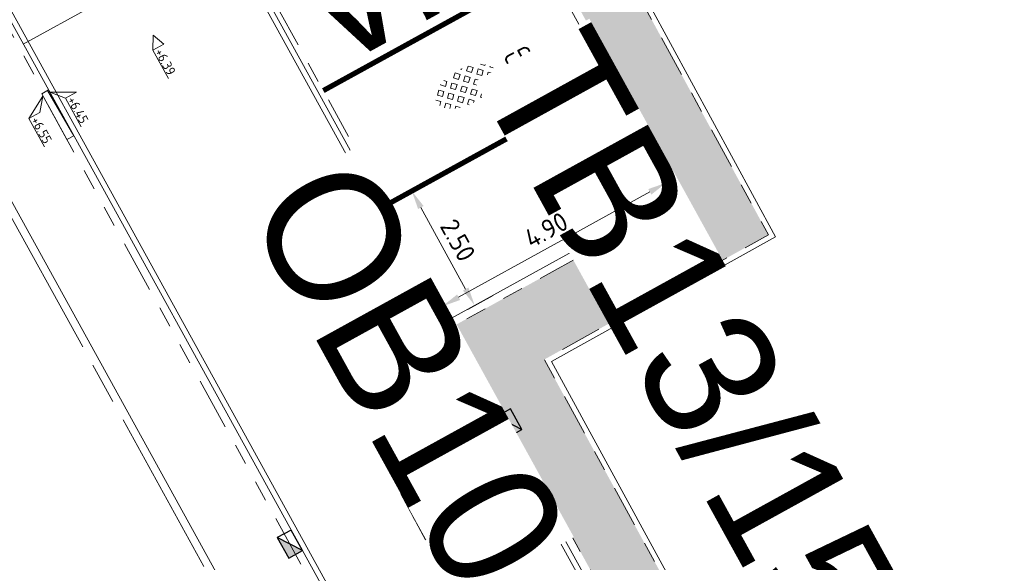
# Model space of a CAD drawing. Header units: metres. Extents: x 155090 to 155676, y 461362 to 461889.
# Tile 22 of 99: x 155213 to 155232, y 461592 to 461602. Entities that reach past the tile are written whole.
import ezdxf
from ezdxf.enums import TextEntityAlignment as Align

# ---------------------------------------------------------------- set-up
doc = ezdxf.new("R2018")
doc.units = ezdxf.units.M
for name, pattern in [('VH-OPSLUITBAND-SO', [10, 4, -2, 2, -2]), ('VH-OPSLUITBAND_150X250', [24, 16, -2, 4, -2]), ('VH-TROTTOIRBAND_130-150', [15, 5, -2, 2, -2, 2, -2]), ('VW-5050_STREEP', [1, 0.5, -0.5])]:
    doc.linetypes.add(name, pattern=pattern)
doc.layers.get('0').update_dxf_attribs({"lineweight": 18})
doc.layers.get('Defpoints').update_dxf_attribs({"lineweight": 18})
for name, color, linetype, lineweight in [('B-WE-VH-KANTOPSLUITING_OPSLUITBAND_60X200-G', 150, 'VH-OPSLUITBAND-SO', 18), ('B-WE-VH-VERHARDING_HALFVERHARDING_GRASBETONSTEEN-S-200', 130, 'Continuous', 18), ('N-WE-RI-OVERIG_RIOOLPUT_INSPECTIE-S-200', 10, 'Continuous', 25), ('N-WE-VH-KANTOPSLUITING-T18', 10, 'Continuous', 18), ('N-WE-VH-KANTOPSLUITING_OPSLUITBAND_100X200-G', 150, 'VH-OPSLUITBAND-SO', 18), ('N-WE-VH-KANTOPSLUITING_OPSLUITBAND_150X250-G', 160, 'VH-OPSLUITBAND_150X250', 18), ('N-WE-VH-KANTOPSLUITING_TROTTOIRBAND_130 150X250-G', 210, 'VH-TROTTOIRBAND_130-150', 18), ('N-WE-VH-KANTOPSLUITING_VERLOOPBAND-S', 7, 'Continuous', 18), ('N-WE-VH-KANTOPSLUITING_VOORKANT_BAND-G', 50, 'Continuous', 18), ('N-WE-VH-KANTVERHARDING_STREKLAAG-G', 60, 'Continuous', 18), ('N-WE-VW-MARKERING_DWARS_OVERSTEEK_KANALISATIESTREEP50_010-G', 7, 'VW-5050_STREEP', 18), ('X-XX-AL-HOOGTELABEL-S', 7, 'Continuous', 18), ('X-XX-AL-M', 7, 'Continuous', 18)]:
    doc.layers.add(name, color=color, linetype=linetype, lineweight=lineweight)
doc.layers.add('N-WE-GR-Groen-A-200', color=7, linetype='Continuous', lineweight=18, true_color=0x52a500)
doc.layers.add('N-WE-RI-HWA_KOLK-S-200', color=150, linetype='Continuous', lineweight=25, true_color=0x007fff)
doc.layers.add('X-XX-AL-HULPLIJN-G', color=210, linetype='Continuous', lineweight=18, plot=False)
doc.styles.add('NLCS-ISO', font='NLCS-ISO.ttf')
doc.styles.add('NLCS-ISO-M200-T18', font='NLCS-ISO.ttf', dxfattribs={"height": 0.36})
doc.dimstyles.new('NLCS-M200-T18-PIJL_L2_H1', dxfattribs={"dimscale": 0.2, "dimtxt": 2.5, "dimasz": 1.8, "dimexe": 2, "dimexo": 2, "dimgap": 0.7, "dimtad": 1, "dimzin": 0, "dimdsep": 46, "dimtxsty": 'NLCS-ISO-M200-T18', "dimcen": 0, "dimdle": 2, "dimclrd": 256, "dimclre": 256, "dimclrt": 10, "dimadec": 1, "dimazin": 0, "dimtfac": 1, "dimtdec": 3, "dimtofl": 0, "dimtmove": 0, "dimatfit": 3, "dimfxl": 2, "dimfxlon": 1, "dimtfillclr": 256, "dimtolj": 1, "dimtzin": 0, "dimlwd": -1, "dimlwe": -1, "dimarcsym": 0})
doc.dimstyles.new('NLCS-M200-T18-PIJL_L2_H2', dxfattribs={"dimscale": 0.2, "dimtxt": 0.36, "dimasz": 1.8, "dimexe": 2, "dimexo": 2, "dimgap": 0.7, "dimtad": 1, "dimzin": 0, "dimdsep": 46, "dimtxsty": 'NLCS-ISO-M200-T18', "dimcen": 0, "dimdle": 2, "dimclrd": 256, "dimclre": 256, "dimclrt": 10, "dimazin": 0, "dimtfac": 1, "dimtofl": 0, "dimtmove": 0, "dimatfit": 3, "dimfxl": 2, "dimfxlon": 1, "dimtfill": 1, "dimtfillclr": 256, "dimtolj": 1, "dimtzin": 0, "dimlwd": -1, "dimlwe": -1, "dimarcsym": 0})

# ---------------------------------------------------------------- blocks, each defined once
blk = doc.blocks.new('*D111')
at = {"layer": 'Defpoints', "color": 0, "transparency": 16777216}
for p in [(155223.612, 461597.538), (155224.362, 461596.192), (155224.456, 461596.245)]:
    blk.add_point(p, dxfattribs=at)
at = {"layer": 'X-XX-AL-M', "transparency": 16777216}
for p, q in [((155223.707, 461597.591), (155224.056, 461597.785)), ((155223.882, 461597.276), (155224.281, 461596.559)), ((155224.456, 461596.245), (155224.806, 461596.439))]:
    blk.add_line(p, q, dxfattribs=at)
for points in [[(155223.934, 461597.305), (155223.829, 461597.247), (155223.707, 461597.591)], [(155224.334, 461596.588), (155224.229, 461596.53), (155224.456, 461596.245)]]:
    blk.add_solid(points, dxfattribs=at)
at = {"layer": 'X-XX-AL-M', "color": 10, "transparency": 16777216, "insert": (155224.361, 461597.073), "char_height": 0.36, "attachment_point": 5, "rotation": 299.1239, "style": 'NLCS-ISO-M200-T18', "bg_fill": 3, "box_fill_scale": 1.1, "bg_fill_color": 256, "bg_fill_true_color": 13158600, "bg_fill_transparency": 0}
blk.add_mtext('\\A1;1.54', dxfattribs=at)
blk = doc.blocks.new('*U145')
at = {"lineweight": 30, "flags": 106}
blk.add_attdef('OB', text='', height=0.36, dxfattribs=at).set_placement((0, 0.1), align=Align.BOTTOM_CENTER)
blk = doc.blocks.new('*U359')
at = {"lineweight": 18}
for p, q in [((-2.46, -1.41), (-2.46, 0.99)), ((-2.46, 0.99), (0, 0)), ((0, 0), (-2.46, -1.41)), ((-8.66, -1.41), (-2.46, -1.41))]:
    blk.add_line(p, q, dxfattribs=at)
at = {"lineweight": 18, "style": 'NLCS-ISO'}
blk.add_attdef('...', text='', height=1.8, dxfattribs=at).set_placement((-5.56, -1.83), align=Align.BOTTOM_CENTER)
blk = doc.blocks.new('*U250')
at = {"lineweight": 18}
for p, q in [((-2.46, 2.07), (-2.46, 4.47)), ((-2.46, 4.47), (0, 0)), ((-8.66, 2.07), (-2.46, 2.07)), ((0, 0), (-2.46, 2.07))]:
    blk.add_line(p, q, dxfattribs=at)
at = {"lineweight": 18, "style": 'NLCS-ISO'}
blk.add_attdef('...', text='', height=1.8, dxfattribs=at).set_placement((-5.56, 1.65), align=Align.BOTTOM_CENTER)
blk = doc.blocks.new('SRI-KOLK_TROTTOIR-SO')
blk.add_hatch(color=256).paths.add_polyline_path([(1.125, 1.5), (-1.125, 1.5), (-1.125, 0)])
blk.add_line((-1.125, 0), (1.125, 1.5))
at = {"flags": 128}
blk.add_lwpolyline([(-1.125, 0), (1.125, 0), (1.125, 1.5), (-1.125, 1.5)], close=True, dxfattribs=at)
blk = doc.blocks.new('SVH-GRASBETONSTEEN_02_KL-SO')
for p, q in [((-2.193, 1.29), (-2.164, 1.32)), ((-1.838, 0.935), (-2.193, 1.29)), ((-1.838, 0.935), (-1.482, 1.29)), ((-1.482, 1.29), (-1.691, 1.5)), ((-0.77, 1.29), (-0.415, 1.646)), ((-0.415, 0.935), (-0.77, 1.29)), ((-0.059, 1.29), (-0.415, 1.646)), ((-0.415, 0.935), (-0.059, 1.29)), ((0.297, 1.646), (0.223, 1.72)), ((0.297, 1.646), (0.362, 1.711)), ((0.653, 1.29), (0.989, 1.626)), ((1.008, 0.935), (0.653, 1.29)), ((1.008, 0.935), (1.364, 1.29)), ((1.364, 1.29), (1.038, 1.616)), ((2.432, 0.935), (2.128, 1.239)), ((2.432, 0.935), (2.499, 1.002)), ((-2.905, -0.133), (-3.256, 0.218)), ((-2.905, 0.579), (-2.549, 0.935)), ((-2.549, 0.223), (-2.905, 0.579)), ((-2.193, 0.579), (-2.549, 0.935)), ((-2.549, 0.223), (-2.193, 0.579)), ((-2.193, -0.133), (-1.838, 0.223)), ((-1.482, -0.133), (-1.838, 0.223)), ((-1.482, 0.579), (-1.126, 0.935)), ((-1.126, 0.223), (-1.482, 0.579)), ((-0.77, 0.579), (-1.126, 0.935)), ((-1.126, 0.223), (-0.77, 0.579)), ((-0.77, -0.133), (-0.415, 0.223)), ((-0.059, -0.133), (-0.415, 0.223)), ((-0.059, 0.579), (0.297, 0.935)), ((0.297, 0.223), (-0.059, 0.579)), ((0.653, 0.579), (0.297, 0.935)), ((0.297, 0.223), (0.653, 0.579)), ((0.653, -0.133), (1.008, 0.223)), ((1.364, -0.133), (1.008, 0.223)), ((1.364, 0.579), (1.72, 0.935)), ((1.72, 0.223), (1.364, 0.579)), ((2.076, 0.579), (1.72, 0.935)), ((1.72, 0.223), (2.076, 0.579)), ((2.076, -0.133), (2.432, 0.223)), ((2.787, -0.133), (2.432, 0.223)), ((2.787, 0.579), (2.855, 0.646)), ((3.016, 0.35), (2.787, 0.579)), ((-3.178, -0.406), (-2.905, -0.133)), ((-2.875, -0.814), (-2.549, -0.489)), ((-2.193, -0.844), (-2.549, -0.489)), ((-2.47, -1.121), (-2.193, -0.844)), ((-1.838, -0.489), (-2.193, -0.133)), ((-1.838, -0.489), (-1.482, -0.133)), ((-1.482, -0.844), (-1.126, -0.489)), ((-1.126, -1.2), (-1.482, -0.844)), ((-0.77, -0.844), (-1.126, -0.489)), ((-1.126, -1.2), (-0.77, -0.844)), ((-0.415, -0.489), (-0.77, -0.133)), ((-0.415, -0.489), (-0.059, -0.133)), ((-0.059, -0.844), (0.297, -0.489)), ((0.297, -1.2), (-0.059, -0.844)), ((0.653, -0.844), (0.297, -0.489)), ((0.297, -1.2), (0.653, -0.844)), ((1.008, -0.489), (0.653, -0.133)), ((1.008, -0.489), (1.364, -0.133)), ((1.364, -0.844), (1.72, -0.489)), ((1.72, -1.2), (1.364, -0.844)), ((2.076, -0.844), (1.72, -0.489)), ((1.72, -1.2), (2.076, -0.844)), ((2.432, -0.489), (2.076, -0.133)), ((2.432, -0.489), (2.787, -0.133)), ((-1.993, -1.355), (-1.838, -1.2)), ((-1.529, -1.509), (-1.838, -1.2)), ((-0.77, -1.556), (-0.415, -1.2)), ((-0.662, -1.665), (-0.77, -1.556)), ((-0.059, -1.556), (-0.415, -1.2)), ((-0.193, -1.69), (-0.059, -1.556)), ((0.653, -1.556), (1.008, -1.2)), ((0.729, -1.632), (0.653, -1.556)), ((1.319, -1.511), (1.008, -1.2))]:
    blk.add_line(p, q)
at = {"style": 'NLCS-ISO'}
blk.add_attdef('FORMAAT', text='', height=1.8, dxfattribs=at).set_placement((-4.309, -0.133), align=Align.MIDDLE_RIGHT)
blk.add_attdef('KLEUR', text='', height=1.8, dxfattribs=at).set_placement((4.191, -0.133), align=Align.MIDDLE_LEFT)
at = {"style": 'NLCS-ISO', "flags": 1}
blk.add_attdef('FUNCTIE', text='', height=1.8, dxfattribs=at).set_placement((-0.059, -2.883), align=Align.TOP_CENTER)
blk = doc.blocks.new('SRI-PUT_INSPECTIE-SO')
at = {"flags": 128}
blk.add_lwpolyline([(-2, -2), (2, -2), (2, 2), (-2, 2)], close=True, dxfattribs=at)
blk.add_circle((0, 0), 2)
at = {"style": 'NLCS-ISO'}
blk.add_text('I', height=2.5, dxfattribs=at).set_placement((-0.003, -0.007), align=Align.MIDDLE_CENTER)
blk = doc.blocks.new('*U51')
at = {"lineweight": 30, "flags": 106}
blk.add_attdef('OB', text='', height=0.36, dxfattribs=at).set_placement((0, 0.1), align=Align.BOTTOM_CENTER)
blk = doc.blocks.new('*U452')
at = {"lineweight": 30, "flags": 106}
blk.add_attdef('OB', text='', height=0.36, dxfattribs=at).set_placement((0, 0.1), align=Align.BOTTOM_CENTER)
blk = doc.blocks.new('*D464')
at = {"layer": 'Defpoints', "color": 0, "transparency": 16777216}
for p in [(155225.309, 461598.802), (155225.447, 461598.552), (155221.156, 461596.186)]:
    blk.add_point(p, dxfattribs=at)
at = {"layer": 'X-XX-AL-M', "transparency": 16777216}
for p, q in [((155225.309, 461598.802), (155225.116, 461599.152)), ((155221.333, 461596.61), (155224.993, 461598.628)), ((155221.018, 461596.436), (155220.825, 461596.787))]:
    blk.add_line(p, q, dxfattribs=at)
for points in [[(155224.964, 461598.681), (155225.022, 461598.576), (155225.309, 461598.802)], [(155221.304, 461596.663), (155221.362, 461596.558), (155221.018, 461596.436)]]:
    blk.add_solid(points, dxfattribs=at)
at = {"layer": 'X-XX-AL-M', "color": 10, "transparency": 16777216, "insert": (155223.009, 461597.899), "char_height": 0.36, "attachment_point": 5, "rotation": 28.8684, "style": 'NLCS-ISO-M200-T18', "bg_fill": 3, "box_fill_scale": 1.1, "bg_fill_color": 256, "bg_fill_true_color": 13158600, "bg_fill_transparency": 0}
blk.add_mtext('\\A1;4.90', dxfattribs=at)
blk = doc.blocks.new('*D465')
at = {"layer": 'Defpoints', "color": 0, "transparency": 16777216}
for p in [(155220.436, 461598.643), (155219.95, 461598.376), (155221.156, 461596.186)]:
    blk.add_point(p, dxfattribs=at)
at = {"layer": 'X-XX-AL-M', "transparency": 16777216}
for p, q in [((155220.301, 461598.569), (155220.786, 461598.836)), ((155221.467, 461596.768), (155220.609, 461598.328)), ((155221.506, 461596.379), (155221.991, 461596.646))]:
    blk.add_line(p, q, dxfattribs=at)
for points in [[(155220.662, 461598.357), (155220.557, 461598.299), (155220.436, 461598.643)], [(155221.52, 461596.797), (155221.415, 461596.74), (155221.641, 461596.453)]]:
    blk.add_solid(points, dxfattribs=at)
at = {"layer": 'X-XX-AL-M', "color": 10, "transparency": 16777216, "insert": (155221.319, 461597.702), "char_height": 0.36, "attachment_point": 5, "rotation": 298.8259, "style": 'NLCS-ISO-M200-T18', "bg_fill": 3, "box_fill_scale": 1.1, "bg_fill_color": 256, "bg_fill_true_color": 13158600, "bg_fill_transparency": 0}
blk.add_mtext('\\A1;2.50', dxfattribs=at)
blk = doc.blocks.new('*U343')
at = {"lineweight": 18}
for p, q in [((-2.46, -2.01), (0, 0)), ((0, 0), (-2.46, -4.41)), ((-2.46, -4.41), (-2.46, -2.01)), ((-8.66, -4.41), (-2.46, -4.41))]:
    blk.add_line(p, q, dxfattribs=at)
at = {"lineweight": 18, "style": 'NLCS-ISO'}
blk.add_attdef('...', text='', height=1.8, dxfattribs=at).set_placement((-5.56, -4.83), align=Align.BOTTOM_CENTER)
blk = doc.blocks.new('*U583')
blk.add_line((1000, 20), (0, 0))
blk.add_lwpolyline([(1000, 0), (0, 0), (0, 150), (1000, 150)], close=True)

msp = doc.modelspace()

# ---------------------------------------------------------------- hatches: boundary and pattern name
at = {"layer": 'N-WE-GR-Groen-A-200', "true_color": 0x7fff00, "transparency": 33554585}
h = msp.add_hatch(color=70, dxfattribs=at)
h.dxf.hatch_style = 1
h.paths.add_polyline_path([(155225.58, 461598.621), (155225.652, 461598.489), (155221.272, 461596.079), (155227.543, 461584.705), (155228.532, 461585.234), (155222.973, 461595.419), (155227.263, 461597.806), (155222.936, 461605.777), (155221.931, 461605.24)])

# ---------------------------------------------------------------- linework, layer by layer
at = {"layer": 'N-WE-VH-KANTOPSLUITING_OPSLUITBAND_100X200-G', "ltscale": 0.2, "flags": 128}
for points in [[(155221.156, 461596.186), (155203.135, 461628.873)], [(155212.429, 461602.28), (155213.395, 461600.529)]]:
    msp.add_lwpolyline(points, dxfattribs=at)
at = {"layer": 'N-WE-VH-KANTOPSLUITING_OPSLUITBAND_150X250-G', "ltscale": 0.2, "flags": 128}
msp.add_lwpolyline([(155175.934, 461665.612), (155183.528, 461651.838), (155183.265, 461651.693), (155187.04, 461644.811), (155221.622, 461582.084)], dxfattribs=at)
at = {"layer": 'N-WE-VH-KANTOPSLUITING_TROTTOIRBAND_130 150X250-G', "ltscale": 0.2, "flags": 128}
for points in [[(155217.462, 461602.885), (155221.886, 461605.32), (155225.652, 461598.489), (155221.272, 461596.079), (155222.225, 461594.35), (155227.591, 461584.617)], [(155221.21, 461586.249), (155213.351, 461600.504)]]:
    msp.add_lwpolyline(points, dxfattribs=at)
at = {"layer": 'N-WE-VH-KANTOPSLUITING_VOORKANT_BAND-G', "ltscale": 0.2, "flags": 128}
for points in [[(155217.953, 461578.608), (155220.502, 461573.21), (155222.089, 461573.96, 0.43268), (155224.333, 461580.895), (155188.617, 461645.679), (155175.246, 461669.968, 0.381374), (155168.965, 461672.182), (155139.537, 461660.091), (155121.572, 461652.71)], [(155234.664, 461586.21), (155236.343, 461583.084, -0.414936), (155235.933, 461581.729), (155234.938, 461581.197, -0.41029), (155228.204, 461583.194), (155222.021, 461594.409), (155203.047, 461628.825)]]:
    msp.add_lwpolyline(points, format="xyb", dxfattribs=at)
for points in [[(155176.066, 461665.685), (155183.732, 461651.779), (155183.468, 461651.634), (155187.171, 461644.883), (155221.807, 461582.06), (155173.307, 461559.445)], [(155217.535, 461602.754), (155221.827, 461605.117), (155225.448, 461598.549), (155221.068, 461596.138)]]:
    msp.add_lwpolyline(points, dxfattribs=at)
at = {"layer": 'N-WE-VH-KANTVERHARDING_STREKLAAG-G', "ltscale": 0.2, "flags": 128}
for points in [[(155235.853, 461581.567), (155234.987, 461581.105, -0.41029), (155228.112, 461583.143), (155221.929, 461594.358), (155206.867, 461621.679)], [(155182.578, 461552.973), (155192.694, 461557.75, 0.079546), (155196.636, 461560.447, -0.079533), (155203.132, 461564.891, -0.00001), (155203.132, 461564.891), (155222.134, 461573.865, 0.43268), (155224.425, 461580.946), (155203.11, 461619.608)]]:
    msp.add_lwpolyline(points, format="xyb", dxfattribs=at)
at = {"layer": 'N-WE-VW-MARKERING_DWARS_OVERSTEEK_KANALISATIESTREEP50_010-G', "ltscale": 0.4, "const_width": 0.1, "flags": 128}
for points in [[(155223.036, 461602.928), (155218.742, 461600.565)], [(155224.243, 461600.739), (155219.949, 461598.375)]]:
    msp.add_lwpolyline(points, dxfattribs=at)
at = {"layer": 'X-XX-AL-HULPLIJN-G', "flags": 128}
msp.add_lwpolyline([(155217.109, 461603.718), (155212.999, 461601.453)], dxfattribs=at)

# ---------------------------------------------------------------- block references
at = {"layer": 'B-WE-VH-VERHARDING_HALFVERHARDING_GRASBETONSTEEN-S-200', "xscale": 0.2000000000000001, "yscale": 0.2000000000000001, "zscale": 0.2000000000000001, "rotation": 28.15464405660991}
msp.add_blockref('SVH-GRASBETONSTEEN_02_KL-SO', (155221.492, 461600.652), dxfattribs=at).add_auto_attribs({'KLEUR': 'GR'})
at = {"layer": 'N-WE-RI-HWA_KOLK-S-200', "xscale": 0.2, "yscale": 0.2, "zscale": 0.2}
for p, rotation in [((155222.174, 461594.131), 298.8683719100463), ((155218.233, 461591.959), 118.8683718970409)]:
    msp.add_blockref('SRI-KOLK_TROTTOIR-SO', p, dxfattribs=dict(at, rotation=rotation))
at = {"layer": 'N-WE-RI-OVERIG_RIOOLPUT_INSPECTIE-S-200', "xscale": 0.2499999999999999, "yscale": 0.2499999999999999, "zscale": 0.2499999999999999, "rotation": 118}
msp.add_blockref('SRI-PUT_INSPECTIE-SO', (155220.903, 461592.65), dxfattribs=at)
at = {"layer": 'N-WE-VH-KANTOPSLUITING-T18'}
ref = msp.add_blockref('*U145', (155217.9, 461603.126), dxfattribs=dict(at, xscale=0.7499999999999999, yscale=0.7499999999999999, zscale=0.7499999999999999, rotation=28.82592840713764))
lines = msp.add_mtext('vb1r', dxfattribs={"layer": '0', "insert": (155217.864, 461603.192), "char_height": 2.5, "attachment_point": 1, "rotation": 28.8259, "bg_fill": 3, "box_fill_scale": 1, "bg_fill_color": 256, "bg_fill_transparency": 0})
ref.add_attrib('OB', '', (155217.864, 461603.192), dxfattribs={"flags": 60}).embed_mtext(lines)
ref = msp.add_blockref('*U452', (155219.345, 461599.47), dxfattribs=dict(at, xscale=0.7500000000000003, yscale=0.7500000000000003, zscale=0.7500000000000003, rotation=298.8683718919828))
lines = msp.add_mtext('OB10', dxfattribs={"layer": '0', "insert": (155219.411, 461599.506), "char_height": 2.5, "attachment_point": 1, "rotation": 298.8684, "bg_fill": 3, "box_fill_scale": 1, "bg_fill_color": 256, "bg_fill_transparency": 0})
ref.add_attrib('OB', '', (155219.411, 461599.506), dxfattribs={"flags": 32}).embed_mtext(lines)
at = {"layer": 'N-WE-VH-KANTOPSLUITING_VERLOOPBAND-S', "xscale": 0.0009999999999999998, "yscale": 0.0009999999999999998, "zscale": 0.0009999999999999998, "rotation": 118.8683718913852}
msp.add_blockref('*U583', (155213.965, 461599.701), dxfattribs=at)
at = {"layer": 'X-XX-AL-HOOGTELABEL-S'}
ref = msp.add_blockref('*U359', (155215.483, 461601.623), dxfattribs=dict(at, xscale=-0.1, yscale=0.1, zscale=0.1, rotation=298.8589629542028))
ref.add_attrib('...', '+6.39', dxfattribs={"layer": '0', "lineweight": 18, "height": 0.18, "rotation": 298.859, "style": 'NLCS-ISO'}).set_placement((155215.591, 461601.047), align=Align.BOTTOM_CENTER)
ref = msp.add_blockref('*U250', (155213.505, 461600.533), dxfattribs=dict(at, xscale=-0.1, yscale=0.1, zscale=0.1, rotation=298.8589629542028))
ref.add_attrib('...', '+6.45', dxfattribs={"layer": '0', "lineweight": 18, "height": 0.18, "rotation": 298.859, "style": 'NLCS-ISO'}).set_placement((155213.918, 461600.125), align=Align.BOTTOM_CENTER)
ref = msp.add_blockref('*U343', (155213.375, 461600.461), dxfattribs=dict(at, xscale=-0.1, yscale=0.1, zscale=0.1, rotation=298.8589629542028))
ref.add_attrib('...', '+6.55', dxfattribs={"layer": '0', "lineweight": 18, "height": 0.18, "rotation": 298.859, "style": 'NLCS-ISO'}).set_placement((155213.22, 461599.74), align=Align.BOTTOM_CENTER)

# ---------------------------------------------------------------- next in the draw order: dimensions: what is measured, and where the dimension line sits
at = {"layer": 'X-XX-AL-M'}
dim = msp.add_aligned_dim(p1=(155223.612, 461597.538), p2=(155224.362, 461596.192), distance=0.108, dimstyle='NLCS-M200-T18-PIJL_L2_H2', override={"dimtxsty": 'NLCS-ISO-M200-T18', "dimtfill": 1}, dxfattribs=at)
dim.commit()
dim.dimension.update_dxf_attribs({"geometry": '*D111', "text_midpoint": (155224.361, 461597.073)})

# ---------------------------------------------------------------- next in the draw order: linework, layer by layer
at = {"layer": 'B-WE-VH-KANTOPSLUITING_OPSLUITBAND_60X200-G', "ltscale": 0.2, "flags": 128}
msp.add_lwpolyline([(155228.532, 461585.234), (155222.973, 461595.419), (155227.263, 461597.806), (155222.936, 461605.777), (155221.931, 461605.24)], dxfattribs=at)
at = {"layer": 'N-WE-VH-KANTOPSLUITING_VOORKANT_BAND-G', "ltscale": 0.2, "flags": 128}
msp.add_lwpolyline([(155228.62, 461585.281), (155228.62, 461585.281), (155223.108, 461595.38), (155227.398, 461597.767), (155222.977, 461605.912), (155221.883, 461605.327)], dxfattribs=at)

# ---------------------------------------------------------------- next in the draw order: block references
at = {"layer": 'N-WE-VH-KANTOPSLUITING-T18'}
ref = msp.add_blockref('*U51', (155223.769, 461601.905), dxfattribs=dict(at, xscale=0.7500000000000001, yscale=0.7500000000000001, zscale=0.7500000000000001, rotation=298.8879206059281))
lines = msp.add_mtext('TB13/15', dxfattribs={"layer": '0', "insert": (155223.835, 461601.941), "char_height": 2.5, "attachment_point": 1, "rotation": 298.8879, "bg_fill": 3, "box_fill_scale": 1, "bg_fill_color": 256, "bg_fill_transparency": 0})
ref.add_attrib('OB', '', (155223.835, 461601.941), dxfattribs={"flags": 34}).embed_mtext(lines)

# ---------------------------------------------------------------- next in the draw order: dimensions: what is measured, and where the dimension line sits
at = {"layer": 'X-XX-AL-M'}
dim = msp.add_aligned_dim(p1=(155221.156, 461596.186), p2=(155225.447, 461598.552), distance=0.286, dimstyle='NLCS-M200-T18-PIJL_L2_H1', override={"dimtxsty": 'NLCS-ISO-M200-T18', "dimtfill": 1}, dxfattribs=at)
dim.commit()
dim.dimension.update_dxf_attribs({"geometry": '*D464', "text_midpoint": (155223.009, 461597.899)})

# ---------------------------------------------------------------- next in the draw order: dimensions: what is measured, and where the dimension line sits
dim = msp.add_aligned_dim(p1=(155221.156, 461596.186), p2=(155219.95, 461598.376), distance=-0.554, dimstyle='NLCS-M200-T18-PIJL_L2_H1', override={"dimtxsty": 'NLCS-ISO-M200-T18', "dimtfill": 1}, dxfattribs=at)
dim.commit()
dim.dimension.update_dxf_attribs({"geometry": '*D465', "text_midpoint": (155221.319, 461597.702)})

doc.saveas('drawing.dxf')
